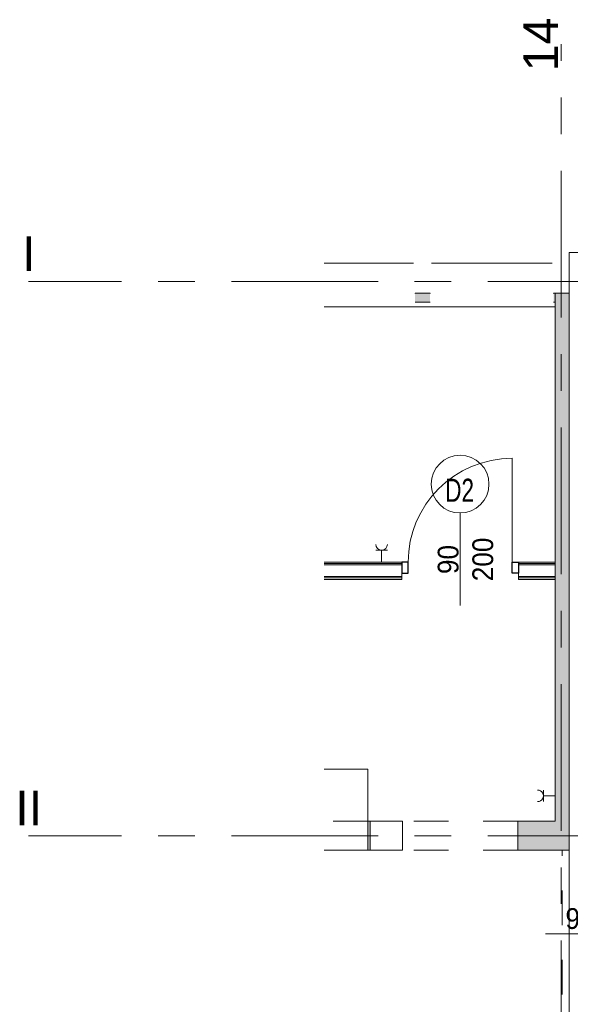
# Model space of a CAD drawing. Header units: centimetres. Extents: x -2424 to 2319, y 5 to 3760.
# Tile 66 of 117: x -1711 to -1234, y 2907 to 3760. Entities that reach past the tile are written whole.
import ezdxf

# ---------------------------------------------------------------- set-up
doc = ezdxf.new("R2010")
doc.units = ezdxf.units.CM
for name, pattern in [('Dash', [60, 30, -30]), ('Długa kreska', [142.875, 95.25, -47.625]), ('Oś', [222.25, 127, -31.75, 31.75, -31.75])]:
    doc.linetypes.add(name, pattern=pattern)
for name, color, linetype, lineweight in [('A-ANNO-NOTE', 131, 'Continuous', 9), ('A-DETL', 90, 'Continuous', 9), ('A-DETL-GENF', 92, 'Continuous', 9), ('A-DETL-MEDM', 33, 'Continuous', 25), ('A-DOOR', 31, 'Continuous', 13), ('A-DOOR-HDLN', 31, 'Continuous', 13), ('A-FLOR', 192, 'Continuous', 13), ('A-WALL', 113, 'Continuous', 13), ('A-WALL-FNSH', 113, 'Continuous', 13), ('E-ELEC-EQPM', 71, 'Continuous', 9), ('I-FURN', 30, 'Continuous', 9), ('S-GRID', 1, 'Continuous', 13), ('S-GRID-IDEN', 1, 'Continuous', 13)]:
    doc.layers.add(name, color=color, linetype=linetype, lineweight=lineweight)
doc.layers.add('A-WALL-PATT', color=111, linetype='Continuous', lineweight=13, plot=False)
doc.styles.add('Arial', font='arial.ttf', dxfattribs={"width": 0.9, "height": 18})
doc.styles.add('Arial_1', font='arial.ttf', dxfattribs={"width": 0.7, "height": 20})
doc.styles.add('Arial_5', font='arial.ttf', dxfattribs={"height": 30})

# ---------------------------------------------------------------- blocks, each defined once
blk = doc.blocks.new('OTWOR_DRZWIOWY_NIEZABUDOWANY - 185x205-2239522-3_piętro I __3_90 m_ - stan projektowany')
at = {"layer": 'A-DOOR-HDLN', "color": 71, "linetype": 'Dash', "lineweight": 9}
for p, q in [((-92.5, 3), (92.5, 3)), ((-92.5, -3), (92.5, -3))]:
    blk.add_line(p, q, dxfattribs=at)
blk = doc.blocks.new('OTWOR_DRZWIOWY_NIEZABUDOWANY - 185x205-2313668-3_piętro I __3_90 m_ - stan projektowany')
at = {"layer": 'A-DOOR-HDLN', "color": 253, "linetype": 'Dash', "lineweight": 9}
for p, q in [((-92.5, 12.5), (-54.64, 12.5)), ((-92.5, -12.5), (-54.64, -12.5))]:
    blk.add_line(p, q, dxfattribs=at)
blk = doc.blocks.new('DRZWI 1S - automatyczna etykieta - Drzwi 90-2312309-3_piętro I __3_90 m_ - stan projektowany')
at = {"layer": 'A-DETL-GENF', "color": 253}
for p, q in [((-50.5, 7.35), (-50.5, -2.15)), ((-45, 7.35), (-50.5, 7.35)), ((-45, -2.15), (-45, 7.35)), ((50.5, 7.35), (45, 7.35)), ((45, 7.35), (45, -2.15)), ((50.5, -2.15), (50.5, 7.35)), ((-50.5, -2.15), (-45, -2.15)), ((45, -2.15), (50.5, -2.15))]:
    blk.add_line(p, q, dxfattribs=at)
at = {"layer": 'A-DETL-MEDM', "color": 53}
for p, q in [((-45, 7.35), (-50.5, 7.35)), ((-50.5, 7.35), (-50.5, -2.15)), ((-45, -2.15), (-45, 7.35)), ((45, -2.15), (45, 7.35)), ((45, 7.35), (50.5, 7.35)), ((50.5, 7.35), (50.5, -2.15)), ((-50.5, -2.15), (-45, -2.15)), ((50.5, -2.15), (45, -2.15))]:
    blk.add_line(p, q, dxfattribs=at)
at = {"layer": 'A-DOOR', "color": 9}
blk.add_line((45, 7.35), (45, 97.35), dxfattribs=at)
blk.add_arc((45, 7.35), 90, 90, 180, dxfattribs=at)
blk = doc.blocks.new('Blat - Blat-2313715-3_piętro I __3_90 m_ - stan projektowany')
at = {"layer": 'I-FURN', "color": 253}
for p, q in [((186.5, 70), (148.64, 70)), ((186.5, 25), (186.5, 70)), ((148.64, 0), (186.5, 0))]:
    blk.add_line(p, q, dxfattribs=at)
blk = doc.blocks.new('OTWOR_DRZWIOWY_NIEZABUDOWANY - 100x205-2313920-3_piętro I __3_90 m_ - stan projektowany')
at = {"layer": 'A-DOOR-HDLN', "color": 253, "linetype": 'Dash', "lineweight": 9}
for p, q in [((-50, 12.5), (50, 12.5)), ((-50, -12.5), (50, -12.5))]:
    blk.add_line(p, q, dxfattribs=at)
blk = doc.blocks.new('gniazdo elektryczne pojedyncze - 30-2402859-3_piętro I __3_90 m_ - stan projektowany')
at = {"layer": 'E-ELEC-EQPM', "color": 253}
for p, q in [((17.5, 17.83), (7.5, 17.83)), ((12.5, 17.83), (12.5, 7.5))]:
    blk.add_line(p, q, dxfattribs=at)
blk.add_arc((12.5, 22.83), 5, 180, 0, dxfattribs=at)
blk = doc.blocks.new('gniazdo elektryczne pojedyncze - 30-2402901-3_piętro I __3_90 m_ - stan projektowany')
at = {"layer": 'E-ELEC-EQPM', "color": 253}
for p, q in [((17.5, 16.33), (7.5, 16.33)), ((12.5, 16.33), (12.5, 6))]:
    blk.add_line(p, q, dxfattribs=at)
blk.add_arc((12.5, 21.33), 5, 180, 0, dxfattribs=at)

msp = doc.modelspace()

# ---------------------------------------------------------------- hatches: boundary and pattern name
at = {"layer": 'A-WALL-PATT', "lineweight": 9}
h = msp.add_hatch(color=251, dxfattribs=at)
h.paths.add_polyline_path([(-1368.12, 3515.33), (-1355.12, 3515.33), (-1355.12, 3523.33), (-1368.12, 3523.33), (-1368.12, 3520.83)], flags=0)
h.paths.add_polyline_path([(-1248.12, 3515.33), (-1246.62, 3515.33), (-1246.62, 3523.33), (-1248.12, 3523.33), (-1248.12, 3520.83)], flags=0)
msp.add_hatch(color=251, dxfattribs=at).paths.add_polyline_path([(-1246.62, 3040.83), (-1234.62, 3040.83), (-1234.62, 3523.33), (-1246.62, 3523.33), (-1246.62, 3065.83)], flags=0)
h = msp.add_hatch(color=251, dxfattribs=at)
h.paths.add_polyline_path([(-1407.12, 3040.83), (-1407.12, 3065.83), (-1409.12, 3065.83), (-1409.12, 3040.83)], flags=0)
h.paths.add_polyline_path([(-1246.62, 3040.83), (-1246.62, 3065.83), (-1279.12, 3065.83), (-1279.12, 3040.83)], flags=0)

# ---------------------------------------------------------------- linework, layer by layer
at = {"layer": 'A-ANNO-NOTE', "color": 251, "lineweight": 9}
for p, q in [((-1329.12, 3252.83), (-1329.12, 3332.83)), ((-1329.12, 3252.83), (-1329.12, 3332.83)), ((-1250.12, 2968.33), (-1160.12, 2968.33)), ((-1250.12, 2968.33), (-1160.12, 2968.33))]:
    msp.add_line(p, q, dxfattribs=at)
msp.add_circle((-1329.12, 3357.83), 25, dxfattribs=at)
at = {"layer": 'A-DETL', "color": 251, "linetype": 'Długa kreska', "lineweight": 9}
for q in [(-1234.62, 2347.33), (-1028.62, 3558.33)]:
    msp.add_line((-1234.62, 3558.33), q, dxfattribs=at)
at = {"layer": 'A-DOOR', "color": 251, "lineweight": 9}
msp.add_line((-1185.12, 2968.33), (-1255.12, 2968.33), dxfattribs=at)
at = {"layer": 'A-FLOR', "color": 251, "lineweight": 9}
msp.add_line((-1234.62, 2855.83), (-1234.62, 3040.83), dxfattribs=at)
at = {"layer": 'A-WALL', "color": 251, "lineweight": 9}
for p, q in [((-1446.98, 3549.33), (-1369.39, 3549.33)), ((-1353.85, 3549.33), (-1249.39, 3549.33)), ((-1355.12, 3523.33), (-1368.12, 3523.33)), ((-1368.12, 3523.33), (-1368.12, 3522.83)), ((-1355.12, 3522.83), (-1355.12, 3523.33)), ((-1246.62, 3523.33), (-1248.12, 3523.33)), ((-1248.12, 3523.33), (-1248.12, 3522.83)), ((-1246.62, 3523.33), (-1246.62, 3065.83)), ((-1234.62, 3523.33), (-1246.62, 3523.33)), ((-1246.62, 3515.33), (-1246.62, 3523.33)), ((-1234.62, 3040.83), (-1234.62, 3523.33)), ((-1368.12, 3515.33), (-1355.12, 3515.33)), ((-1248.12, 3515.33), (-1246.62, 3515.33)), ((-1246.62, 3511.33), (-1446.98, 3511.33)), ((-1379.62, 3289.08), (-1446.98, 3289.08)), ((-1379.62, 3287.83), (-1446.98, 3287.83)), ((-1246.62, 3289.08), (-1278.62, 3289.08)), ((-1246.62, 3287.83), (-1278.62, 3287.83)), ((-1246.62, 3277.83), (-1246.62, 3287.83)), ((-1379.62, 3277.83), (-1446.98, 3277.83)), ((-1379.62, 3276.58), (-1446.98, 3276.58)), ((-1379.62, 3277.83), (-1379.62, 3280.68)), ((-1278.62, 3280.68), (-1278.62, 3277.83)), ((-1246.62, 3277.83), (-1278.62, 3277.83)), ((-1246.62, 3276.58), (-1278.62, 3276.58)), ((-1407.12, 3065.83), (-1409.12, 3065.83)), ((-1409.12, 3065.83), (-1409.12, 3040.83)), ((-1407.12, 3040.83), (-1407.12, 3065.83)), ((-1379.12, 3065.83), (-1407.12, 3065.83)), ((-1407.12, 3065.83), (-1407.12, 3040.83)), ((-1379.12, 3040.83), (-1379.12, 3065.83)), ((-1246.62, 3065.83), (-1279.12, 3065.83)), ((-1279.12, 3065.83), (-1279.12, 3040.83)), ((-1409.12, 3040.83), (-1407.12, 3040.83)), ((-1407.12, 3040.83), (-1379.12, 3040.83)), ((-1279.12, 3040.83), (-1246.62, 3040.83)), ((-1246.62, 3040.83), (-1234.62, 3040.83))]:
    msp.add_line(p, q, dxfattribs=at)
at = {"layer": 'A-WALL-FNSH', "color": 251, "lineweight": 9}
for p, q in [((-1379.62, 3290.33), (-1446.98, 3290.33)), ((-1379.62, 3290.18), (-1379.62, 3290.33)), ((-1246.62, 3290.33), (-1278.62, 3290.33)), ((-1278.62, 3290.33), (-1278.62, 3290.18)), ((-1246.62, 3289.08), (-1246.62, 3290.33)), ((-1246.62, 3287.83), (-1246.62, 3289.08)), ((-1446.98, 3275.33), (-1379.62, 3275.33)), ((-1379.62, 3276.58), (-1379.62, 3277.83)), ((-1379.62, 3275.33), (-1379.62, 3276.58)), ((-1278.62, 3277.83), (-1278.62, 3276.58)), ((-1278.62, 3276.58), (-1278.62, 3275.33)), ((-1278.62, 3275.33), (-1246.62, 3275.33)), ((-1246.62, 3276.58), (-1246.62, 3277.83)), ((-1246.62, 3275.33), (-1246.62, 3276.58))]:
    msp.add_line(p, q, dxfattribs=at)
at = {"layer": 'S-GRID', "color": 251, "linetype": 'Oś', "lineweight": 9}
for p, q in [((-1241.62, 2168.65), (-1241.62, 3739.04)), ((-1177.97, 3533.33), (-1702.93, 3533.33)), ((-1177.97, 3053.33), (-1702.93, 3053.33))]:
    msp.add_line(p, q, dxfattribs=at)

# ---------------------------------------------------------------- block references
at = {"color": 251, "lineweight": 9}
for name, p in [('DRZWI 1S - automatyczna etykieta - Drzwi 90-2312309-3_piętro I __3_90 m_ - stan projektowany', (-1329.12, 3282.83)), ('gniazdo elektryczne pojedyncze - 30-2402859-3_piętro I __3_90 m_ - stan projektowany', (-1409.62, 3282.83)), ('Blat - Blat-2313715-3_piętro I __3_90 m_ - stan projektowany', (-1595.62, 3040.83))]:
    msp.add_blockref(name, p, dxfattribs=at)
for name, p, rotation in [('gniazdo elektryczne pojedyncze - 30-2402901-3_piętro I __3_90 m_ - stan projektowany', (-1240.62, 3075.33), 89.99999999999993), ('OTWOR_DRZWIOWY_NIEZABUDOWANY - 185x205-2313668-3_piętro I __3_90 m_ - stan projektowany', (-1501.62, 3053.33), 180), ('OTWOR_DRZWIOWY_NIEZABUDOWANY - 100x205-2313920-3_piętro I __3_90 m_ - stan projektowany', (-1329.12, 3053.33), 180), ('OTWOR_DRZWIOWY_NIEZABUDOWANY - 185x205-2239522-3_piętro I __3_90 m_ - stan projektowany', (-1237.62, 2948.33), 89.99999999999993)]:
    msp.add_blockref(name, p, dxfattribs=dict(at, rotation=rotation))

# ---------------------------------------------------------------- texts
at = {"layer": 'A-ANNO-NOTE', "color": 251, "lineweight": 9, "style": 'Arial', "width": 0.9}
msp.add_text('90', height=18, dxfattribs=at).set_placement((-1237.82, 2972.56))
at = {"layer": 'A-ANNO-NOTE', "color": 251, "lineweight": 9, "insert": (-1329.55, 3352.53), "char_height": 20, "width": 25.97, "attachment_point": 5, "line_spacing_factor": 0.936439, "style": 'Arial_1'}
msp.add_mtext('\\pxqc,t4.445,8.89,13.335,17.78,22.225,26.67,31.115,35.56,40.005,44.45,48.895,53.34,57.785,62.23,66.675,71.12,75.565,80.01,84.455,88.9,93.345,97.79,102.235,106.68,111.125,115.57,120.015,124.46,128.905,133.35,137.795,142.24;{D2}', dxfattribs=at)
at = {"layer": 'A-ANNO-NOTE', "color": 251, "lineweight": 9, "char_height": 18, "attachment_point": 5, "rotation": 90, "line_spacing_factor": 0.936439, "style": 'Arial'}
for s, insert, width in [('\\pxqc,t6.35,12.7,19.05,25.4,31.75,38.1,44.45,50.8,57.15,63.5,69.85,76.2,82.55,88.9,95.25,101.6,107.95,114.3,120.65,127,133.35,139.7,146.05,152.4,158.75,165.1,171.45,177.8,184.15,190.5,196.85,203.2;{200}', (-1309.36, 3292.61), 38.07), ('\\pxqc,t6.35,12.7,19.05,25.4,31.75,38.1,44.45,50.8,57.15,63.5,69.85,76.2,82.55,88.9,95.25,101.6,107.95,114.3,120.65,127,133.35,139.7,146.05,152.4,158.75,165.1,171.45,177.8,184.15,190.5,196.85,203.2;{90}', (-1339.36, 3292.52), 25.65)]:
    msp.add_mtext(s, dxfattribs=dict(at, insert=insert, width=width))
at = {"layer": 'S-GRID-IDEN', "color": 251, "lineweight": 9, "insert": (-1259.25, 3738.68), "char_height": 30, "width": 48.3, "attachment_point": 5, "rotation": 90, "line_spacing_factor": 0.936439, "style": 'Arial_5'}
msp.add_mtext('\\pxqc,t4.23333,8.46667,12.7,16.93333,21.16667,25.4,29.63333,33.86667,38.1,42.33333,46.56667,50.8,55.03333,59.26667,63.5,67.73333,71.96667,76.2,80.43333,84.66667,88.9,93.13333,97.36667,101.6,105.83333,110.06667,114.3,118.53333,122.76667,127,131.23333,135.46667;{14}', dxfattribs=at)
at = {"layer": 'S-GRID-IDEN', "color": 251, "lineweight": 9, "char_height": 30, "attachment_point": 5, "line_spacing_factor": 0.936439, "style": 'Arial_5'}
for s, insert, width in [('\\pxqc,t4.23333,8.46667,12.7,16.93333,21.16667,25.4,29.63333,33.86667,38.1,42.33333,46.56667,50.8,55.03333,59.26667,63.5,67.73333,71.96667,76.2,80.43333,84.66667,88.9,93.13333,97.36667,101.6,105.83333,110.06667,114.3,118.53333,122.76667,127,131.23333,135.46667;{I}', (-1702.8, 3557.39), 12.6), ('\\pxqc,t4.23333,8.46667,12.7,16.93333,21.16667,25.4,29.63333,33.86667,38.1,42.33333,46.56667,50.8,55.03333,59.26667,63.5,67.73333,71.96667,76.2,80.43333,84.66667,88.9,93.13333,97.36667,101.6,105.83333,110.06667,114.3,118.53333,122.76667,127,131.23333,135.46667;{II}', (-1702.8, 3077.39), 24.5)]:
    msp.add_mtext(s, dxfattribs=dict(at, insert=insert, width=width))

doc.saveas('drawing.dxf')
